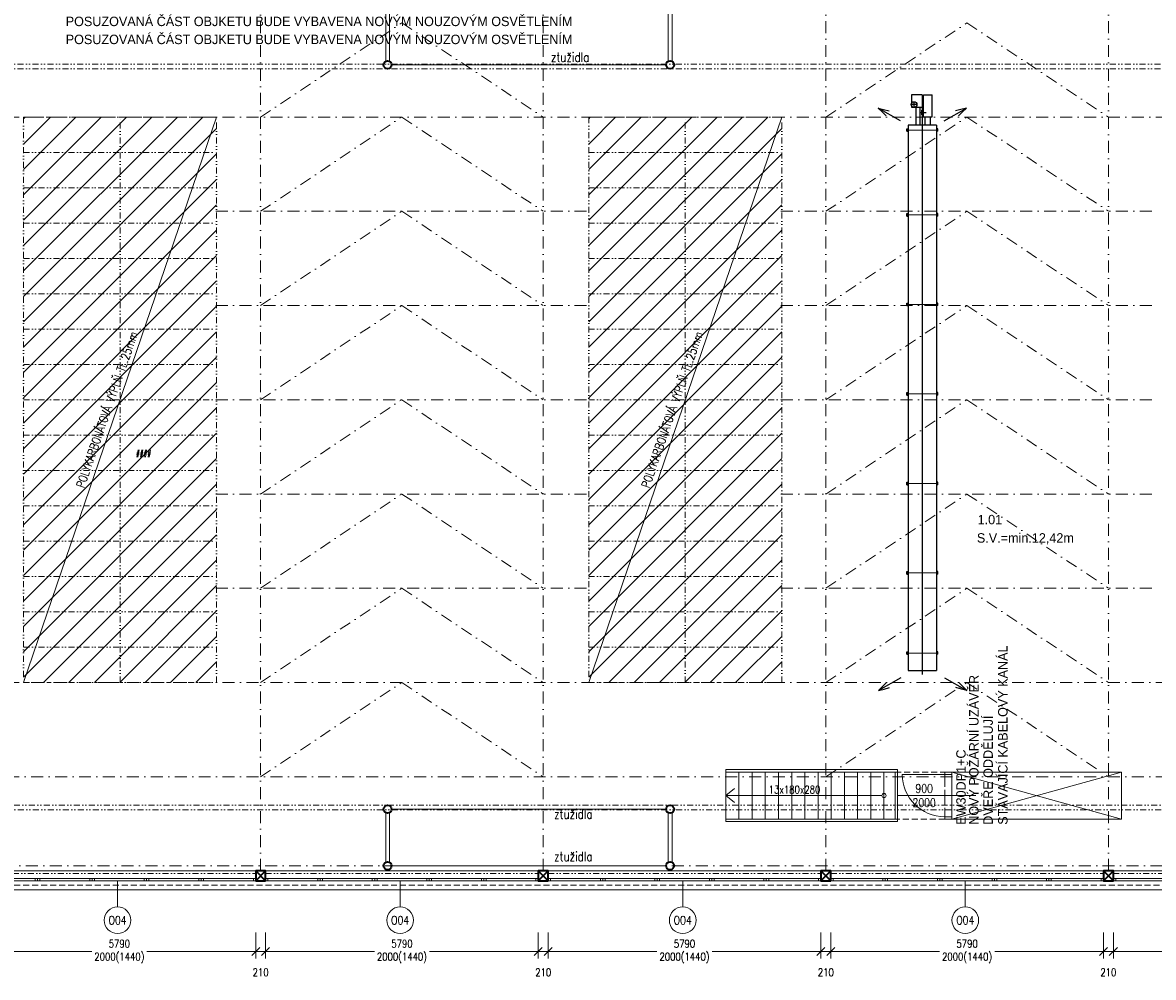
# Model space of a CAD drawing. Header units: millimetres. Extents: x -485339 to 350584, y -2181201 to -313328.
# Tile 51 of 115: x -108934 to -84925, y -1062036 to -1041773. Entities that reach past the tile are written whole.
import ezdxf
from ezdxf.enums import TextEntityAlignment as Align

# ---------------------------------------------------------------- set-up
doc = ezdxf.new("R2010")
doc.units = ezdxf.units.MM
doc.header["$LTSCALE"] = 10
for name, pattern in [('DASHDOT', [25.4, 12.7, -6.35, 0, -6.35]), ('DASHED', [19.05, 12.7, -6.35]), ('DĚLICÍ2', [15.875, 6.35, -3.175, 0, -3.175, 0, -3.175]), ('ČÁRKOVANÁ', [19.05, 12.7, -6.35]), ('ČÁRKOVANÁ2', [9.525, 6.35, -3.175])]:
    doc.linetypes.add(name, pattern=pattern)
doc.layers.get('Defpoints').update_dxf_attribs({"color": 201})
doc.layers.add('1VZT-vytápění', color=150, linetype='Continuous')
for name, color, linetype, lineweight in [('N_kóty', 10, 'Continuous', 18), ('N_okna', 10, 'Continuous', 18), ('N_popis', 10, 'Continuous', 18), ('N_popis_otvory', 10, 'Continuous', 18), ('N_čáry_plné', 10, 'Continuous', 18), ('N_šrary', 10, 'Continuous', 18), ('PBŘ', 160, 'Continuous', 18), ('St__otvory_dveře', 40, 'Continuous', 18), ('St_plocha_místnosti', 250, 'Continuous', 18), ('St_popis', 250, 'Continuous', 18), ('St_sloupy_konstrukce haly', 5, 'Continuous', 35), ('St_sloupy_opláštění_půdorys', 25, 'Continuous', 35), ('St_čáry_nad', 250, 'DĚLICÍ2', 18), ('St_čáry_osy', 250, 'DASHDOT', 18), ('St_čáry_plné', 250, 'Continuous', 18), ('St_čáry_pod', 250, 'ČÁRKOVANÁ2', 18)]:
    doc.layers.add(name, color=color, linetype=linetype, lineweight=lineweight)
doc.layers.add('St_plocha_místn', color=140, linetype='Continuous', lineweight=18, plot=False)
doc.styles.add('Andy', font='txt')
doc.styles.get("Standard").update_dxf_attribs({"font": 'simplex.shx', "width": 0.8})
doc.dimstyles.new('stavebníM100', dxfattribs={"dimtxt": 165, "dimasz": 170, "dimexe": 150, "dimexo": 100, "dimgap": 30, "dimtad": 1, "dimdec": 0, "dimtxsty": 'Standard', "dimblk": 'OBLIQUE', "dimcen": -2.5, "dimdle": 150, "dimclrd": 256, "dimclre": 256, "dimclrt": 256, "dimadec": 4, "dimazin": 0, "dimtfac": 1, "dimtdec": 0, "dimtmove": 2, "dimatfit": 3, "dimldrblk": 'OBLIQUE', "dimfxl": 400, "dimfxlon": 1, "dimlwd": -1, "dimlwe": -1, "dimarcsym": 0})

# ---------------------------------------------------------------- blocks, each defined once
blk = doc.blocks.new('G$C08AFE675')
at = {"layer": 'St_sloupy_konstrukce haly', "color": 250, "lineweight": 18, "ltscale": 2}
for points in [[(-525, 40), (525, 40)], [(-525, -40), (525, -40)]]:
    blk.add_lwpolyline(points, dxfattribs=at)
at = {"layer": 'St_sloupy_konstrukce haly', "ltscale": 2}
for centre in [(-600, 0), (600, 0)]:
    blk.add_circle(centre, 85, dxfattribs=at)
blk = doc.blocks.new('G$CD8A98CDB')
at = {"layer": 'St_sloupy_konstrukce haly', "color": 250, "lineweight": 18, "ltscale": 2}
for points in [[(-825, 0), (825, 0)], [(-825, -80), (825, -80)]]:
    blk.add_lwpolyline(points, dxfattribs=at)
at = {"layer": 'St_sloupy_konstrukce haly', "ltscale": 2}
for centre in [(-900, -40), (900, -40)]:
    blk.add_circle(centre, 85, dxfattribs=at)
blk = doc.blocks.new('G$C0F2906C7')
at = {"layer": 'St_sloupy_opláštění_půdorys', "ltscale": 2}
blk.add_lwpolyline([(-105, -105), (105, -105), (105, 105), (-105, 105)], close=True, dxfattribs=at)
for points in [[(-105, 105), (105, -105)], [(105, 105), (-105, -105)]]:
    blk.add_lwpolyline(points, dxfattribs=at)
blk = doc.blocks.new('G$CE3D3B369')
at = {"layer": 'St_čáry_osy', "linetype": 'ByBlock', "ltscale": 2}
blk.add_lwpolyline([(0, 0), (12000, 0), (12000, 4100), (0, 4100)], close=True, dxfattribs=at)
for points in [[(750, 4100), (750, 0)], [(1500, 4100), (1500, 0)], [(2250, 4100), (2250, 0)], [(3000, 4100), (3000, 0)], [(3750, 4100), (3750, 0)], [(4500, 4100), (4500, 0)], [(5250, 4100), (5250, 0)], [(6000, 4100), (6000, 0)], [(6750, 4100), (6750, 0)], [(7500, 4100), (7500, 0)], [(8250, 4100), (8250, 0)], [(9000, 4100), (9000, 0)], [(9750, 4100), (9750, 0)], [(10500, 4100), (10500, 0)], [(11250, 4100), (11250, 0)], [(0, 2050), (12000, 2050)]]:
    blk.add_lwpolyline(points, dxfattribs=at)
at = {"layer": 'St_čáry_osy', "ltscale": 2}
blk.add_lwpolyline([(12000, 4100), (12000, 0)], dxfattribs=at)
blk = doc.blocks.new('*U1163')
at = {"layer": 'St_čáry_osy', "ltscale": 2}
blk.add_lwpolyline([(-3000, -1000), (-4, 1000), (3000, -1000)], dxfattribs=at)
blk = doc.blocks.new('*U1162')
at = {"layer": 'St_čáry_osy', "ltscale": 2}
for p in [(24000, 14000), (36000, 14000), (24000, 12000), (36000, 12000), (24000, 10000), (36000, 10000), (24000, 8000), (36000, 8000), (24000, 6000), (36000, 6000), (24000, 4000), (36000, 4000), (24000, 2000), (36000, 2000), (24000, 0), (36000, 0)]:
    blk.add_blockref('*U1163', p, dxfattribs=at)
blk = doc.blocks.new('G$C5E2F4CAD')
at = {"layer": 'N_okna'}
for points in [[(0, 0), (1158, 0), (1158, 50), (0, 50)], [(0, 0), (50, 0), (50, 50), (0, 50)], [(1158, 0), (1108, 0), (1108, 50), (1158, 50)], [(1158, 0), (2316, 0), (2316, 50), (1158, 50)], [(1158, 0), (1158, 0), (1158, 50), (1158, 50)], [(1158, 0), (1208, 0), (1208, 50), (1158, 50)], [(2316, 0), (2266, 0), (2266, 50), (2316, 50)], [(2316, 0), (3474, 0), (3474, 50), (2316, 50)], [(2316, 0), (2316, 0), (2316, 50), (2316, 50)], [(2316, 0), (2366, 0), (2366, 50), (2316, 50)], [(3474, 0), (3424, 0), (3424, 50), (3474, 50)], [(3474, 0), (4632, 0), (4632, 50), (3474, 50)], [(3474, 0), (3474, 0), (3474, 50), (3474, 50)], [(3474, 0), (3524, 0), (3524, 50), (3474, 50)], [(4632, 0), (4582, 0), (4582, 50), (4632, 50)], [(4632, 0), (5790, 0), (5790, 50), (4632, 50)], [(4632, 0), (4632, 0), (4632, 50), (4632, 50)], [(4632, 0), (4682, 0), (4682, 50), (4632, 50)], [(5790, 0), (5740, 0), (5740, 50), (5790, 50)]]:
    blk.add_lwpolyline(points, close=True, dxfattribs=at)
blk = doc.blocks.new('*U2310')
at = {"layer": 'N_okna'}
blk.add_blockref('G$C5E2F4CAD', (-2895, -25), dxfattribs=at)
blk = doc.blocks.new('*U2311')
at = {"layer": 'N_okna'}
for p in [(24000, 0), (30000, 0), (36000, 0), (42000, 0), (48000, 0)]:
    blk.add_blockref('*U2310', p, dxfattribs=at)
blk = doc.blocks.new('_OBLIQUE')
at = {"color": 0, "linetype": 'ByBlock'}
blk.add_line((-0.5, -0.5), (0.5, 0.5), dxfattribs=at)
blk = doc.blocks.new('*D2335')
at = {"layer": 'Defpoints', "color": 0, "transparency": 16777216}
for p in [(-109775, -1059988), (-103985, -1059988), (-103985, -1061486)]:
    blk.add_point(p, dxfattribs=at)
at = {"layer": 'N_kóty', "transparency": 16777216}
for p, q in [((-109775, -1061086), (-109775, -1061636)), ((-103985, -1061086), (-103985, -1061636)), ((-109925, -1061486), (-107466, -1061486)), ((-103835, -1061486), (-106294, -1061486))]:
    blk.add_line(p, q, dxfattribs=at)
at = {"layer": 'N_kóty', "linetype": 'ByBlock', "transparency": 16777216, "xscale": 170, "yscale": 170, "zscale": 170, "rotation": 180}
blk.add_blockref('_OBLIQUE', (-109775, -1061486), dxfattribs=at)
at = {"layer": 'N_kóty', "linetype": 'ByBlock', "transparency": 16777216, "xscale": 170, "yscale": 170, "zscale": 170}
blk.add_blockref('_OBLIQUE', (-103985, -1061486), dxfattribs=at)
at = {"layer": 'N_kóty', "transparency": 16777216, "insert": (-106880, -1061486), "char_height": 165, "attachment_point": 5}
blk.add_mtext('5790\\P2000(1440)', dxfattribs=at)
blk = doc.blocks.new('*D2336')
at = {"layer": 'Defpoints', "color": 0, "transparency": 16777216}
for p in [(-103985, -1059988), (-103775, -1059988), (-103775, -1061486)]:
    blk.add_point(p, dxfattribs=at)
at = {"layer": 'N_kóty', "transparency": 16777216}
for p, q in [((-103985, -1061086), (-103985, -1061636)), ((-103775, -1061086), (-103775, -1061636)), ((-104135, -1061486), (-103625, -1061486))]:
    blk.add_line(p, q, dxfattribs=at)
at = {"layer": 'N_kóty', "linetype": 'ByBlock', "transparency": 16777216, "xscale": 170, "yscale": 170, "zscale": 170, "rotation": 180}
blk.add_blockref('_OBLIQUE', (-103985, -1061486), dxfattribs=at)
at = {"layer": 'N_kóty', "linetype": 'ByBlock', "transparency": 16777216, "xscale": 170, "yscale": 170, "zscale": 170}
blk.add_blockref('_OBLIQUE', (-103775, -1061486), dxfattribs=at)
at = {"layer": 'N_kóty', "transparency": 16777216, "insert": (-103880, -1061928), "char_height": 165, "attachment_point": 5}
blk.add_mtext('210', dxfattribs=at)
blk = doc.blocks.new('*D2337')
at = {"layer": 'Defpoints', "color": 0, "transparency": 16777216}
for p in [(-103775, -1059988), (-97985, -1059988), (-97985, -1061486)]:
    blk.add_point(p, dxfattribs=at)
at = {"layer": 'N_kóty', "transparency": 16777216}
for p, q in [((-103775, -1061086), (-103775, -1061636)), ((-97985, -1061086), (-97985, -1061636)), ((-103925, -1061486), (-101466, -1061486)), ((-97835, -1061486), (-100294, -1061486))]:
    blk.add_line(p, q, dxfattribs=at)
at = {"layer": 'N_kóty', "linetype": 'ByBlock', "transparency": 16777216, "xscale": 170, "yscale": 170, "zscale": 170, "rotation": 180}
blk.add_blockref('_OBLIQUE', (-103775, -1061486), dxfattribs=at)
at = {"layer": 'N_kóty', "linetype": 'ByBlock', "transparency": 16777216, "xscale": 170, "yscale": 170, "zscale": 170}
blk.add_blockref('_OBLIQUE', (-97985, -1061486), dxfattribs=at)
at = {"layer": 'N_kóty', "transparency": 16777216, "insert": (-100880, -1061486), "char_height": 165, "attachment_point": 5}
blk.add_mtext('5790\\P2000(1440)', dxfattribs=at)
blk = doc.blocks.new('*D2338')
at = {"layer": 'Defpoints', "color": 0, "transparency": 16777216}
for p in [(-97985, -1059988), (-97775, -1059988), (-97775, -1061486)]:
    blk.add_point(p, dxfattribs=at)
at = {"layer": 'N_kóty', "transparency": 16777216}
for p, q in [((-97985, -1061086), (-97985, -1061636)), ((-97775, -1061086), (-97775, -1061636)), ((-98135, -1061486), (-97625, -1061486))]:
    blk.add_line(p, q, dxfattribs=at)
at = {"layer": 'N_kóty', "linetype": 'ByBlock', "transparency": 16777216, "xscale": 170, "yscale": 170, "zscale": 170, "rotation": 180}
blk.add_blockref('_OBLIQUE', (-97985, -1061486), dxfattribs=at)
at = {"layer": 'N_kóty', "linetype": 'ByBlock', "transparency": 16777216, "xscale": 170, "yscale": 170, "zscale": 170}
blk.add_blockref('_OBLIQUE', (-97775, -1061486), dxfattribs=at)
at = {"layer": 'N_kóty', "transparency": 16777216, "insert": (-97880, -1061928), "char_height": 165, "attachment_point": 5}
blk.add_mtext('210', dxfattribs=at)
blk = doc.blocks.new('*D2339')
at = {"layer": 'Defpoints', "color": 0, "transparency": 16777216}
for p in [(-97775, -1059988), (-91985, -1059988), (-91985, -1061486)]:
    blk.add_point(p, dxfattribs=at)
at = {"layer": 'N_kóty', "transparency": 16777216}
for p, q in [((-97775, -1061086), (-97775, -1061636)), ((-91985, -1061086), (-91985, -1061636)), ((-97925, -1061486), (-95466, -1061486)), ((-91835, -1061486), (-94294, -1061486))]:
    blk.add_line(p, q, dxfattribs=at)
at = {"layer": 'N_kóty', "linetype": 'ByBlock', "transparency": 16777216, "xscale": 170, "yscale": 170, "zscale": 170, "rotation": 180}
blk.add_blockref('_OBLIQUE', (-97775, -1061486), dxfattribs=at)
at = {"layer": 'N_kóty', "linetype": 'ByBlock', "transparency": 16777216, "xscale": 170, "yscale": 170, "zscale": 170}
blk.add_blockref('_OBLIQUE', (-91985, -1061486), dxfattribs=at)
at = {"layer": 'N_kóty', "transparency": 16777216, "insert": (-94880, -1061486), "char_height": 165, "attachment_point": 5}
blk.add_mtext('5790\\P2000(1440)', dxfattribs=at)
blk = doc.blocks.new('*D2340')
at = {"layer": 'Defpoints', "color": 0, "transparency": 16777216}
for p in [(-91985, -1059988), (-91775, -1059988), (-91775, -1061486)]:
    blk.add_point(p, dxfattribs=at)
at = {"layer": 'N_kóty', "transparency": 16777216}
for p, q in [((-91985, -1061086), (-91985, -1061636)), ((-91775, -1061086), (-91775, -1061636)), ((-92135, -1061486), (-91625, -1061486))]:
    blk.add_line(p, q, dxfattribs=at)
at = {"layer": 'N_kóty', "linetype": 'ByBlock', "transparency": 16777216, "xscale": 170, "yscale": 170, "zscale": 170, "rotation": 180}
blk.add_blockref('_OBLIQUE', (-91985, -1061486), dxfattribs=at)
at = {"layer": 'N_kóty', "linetype": 'ByBlock', "transparency": 16777216, "xscale": 170, "yscale": 170, "zscale": 170}
blk.add_blockref('_OBLIQUE', (-91775, -1061486), dxfattribs=at)
at = {"layer": 'N_kóty', "transparency": 16777216, "insert": (-91880, -1061928), "char_height": 165, "attachment_point": 5}
blk.add_mtext('210', dxfattribs=at)
blk = doc.blocks.new('*D2341')
at = {"layer": 'Defpoints', "color": 0, "transparency": 16777216}
for p in [(-91775, -1059988), (-85985, -1059988), (-85985, -1061486)]:
    blk.add_point(p, dxfattribs=at)
at = {"layer": 'N_kóty', "transparency": 16777216}
for p, q in [((-91775, -1061086), (-91775, -1061636)), ((-85985, -1061086), (-85985, -1061636)), ((-91925, -1061486), (-89466, -1061486)), ((-85835, -1061486), (-88294, -1061486))]:
    blk.add_line(p, q, dxfattribs=at)
at = {"layer": 'N_kóty', "linetype": 'ByBlock', "transparency": 16777216, "xscale": 170, "yscale": 170, "zscale": 170, "rotation": 180}
blk.add_blockref('_OBLIQUE', (-91775, -1061486), dxfattribs=at)
at = {"layer": 'N_kóty', "linetype": 'ByBlock', "transparency": 16777216, "xscale": 170, "yscale": 170, "zscale": 170}
blk.add_blockref('_OBLIQUE', (-85985, -1061486), dxfattribs=at)
at = {"layer": 'N_kóty', "transparency": 16777216, "insert": (-88880, -1061486), "char_height": 165, "attachment_point": 5}
blk.add_mtext('5790\\P2000(1440)', dxfattribs=at)
blk = doc.blocks.new('*D2342')
at = {"layer": 'Defpoints', "color": 0, "transparency": 16777216}
for p in [(-85985, -1059988), (-85775, -1059988), (-85775, -1061486)]:
    blk.add_point(p, dxfattribs=at)
at = {"layer": 'N_kóty', "transparency": 16777216}
for p, q in [((-85985, -1061086), (-85985, -1061636)), ((-85775, -1061086), (-85775, -1061636)), ((-86135, -1061486), (-85625, -1061486))]:
    blk.add_line(p, q, dxfattribs=at)
at = {"layer": 'N_kóty', "linetype": 'ByBlock', "transparency": 16777216, "xscale": 170, "yscale": 170, "zscale": 170, "rotation": 180}
blk.add_blockref('_OBLIQUE', (-85985, -1061486), dxfattribs=at)
at = {"layer": 'N_kóty', "linetype": 'ByBlock', "transparency": 16777216, "xscale": 170, "yscale": 170, "zscale": 170}
blk.add_blockref('_OBLIQUE', (-85775, -1061486), dxfattribs=at)
at = {"layer": 'N_kóty', "transparency": 16777216, "insert": (-85880, -1061928), "char_height": 165, "attachment_point": 5}
blk.add_mtext('210', dxfattribs=at)
blk = doc.blocks.new('*D2343')
at = {"layer": 'Defpoints', "color": 0, "transparency": 16777216}
for p in [(-85775, -1059988), (-79985, -1059988), (-79985, -1061486)]:
    blk.add_point(p, dxfattribs=at)
at = {"layer": 'N_kóty', "transparency": 16777216}
for p, q in [((-85775, -1061086), (-85775, -1061636)), ((-79985, -1061086), (-79985, -1061636)), ((-85925, -1061486), (-83466, -1061486)), ((-79835, -1061486), (-82294, -1061486))]:
    blk.add_line(p, q, dxfattribs=at)
at = {"layer": 'N_kóty', "linetype": 'ByBlock', "transparency": 16777216, "xscale": 170, "yscale": 170, "zscale": 170, "rotation": 180}
blk.add_blockref('_OBLIQUE', (-85775, -1061486), dxfattribs=at)
at = {"layer": 'N_kóty', "linetype": 'ByBlock', "transparency": 16777216, "xscale": 170, "yscale": 170, "zscale": 170}
blk.add_blockref('_OBLIQUE', (-79985, -1061486), dxfattribs=at)
at = {"layer": 'N_kóty', "transparency": 16777216, "insert": (-82880, -1061486), "char_height": 165, "attachment_point": 5}
blk.add_mtext('5790\\P2000(1440)', dxfattribs=at)
blk = doc.blocks.new('ASXAXSASXA')
at = {"layer": '1VZT-vytápění'}
for p, q in [((31730, -17558), (31458, -17087)), ((31458, -17087), (31489, -17202)), ((31458, -17087), (31543, -17171)), ((31489, -17202), (31520, -17317)), ((31543, -17171), (31627, -17256)), ((43550, -17549), (43822, -17078)), ((43738, -17163), (43654, -17247)), ((43822, -17078), (43738, -17163)), ((43791, -17193), (43760, -17308)), ((43822, -17078), (43791, -17193)), ((31885, -17714), (31885, -18314)), ((43455, -17714), (31885, -17714)), ((32228, -17686), (32228, -17714)), ((32228, -17686), (32282, -17686)), ((32282, -17686), (32282, -17714)), ((33928, -17686), (33928, -17714)), ((33928, -17686), (33982, -17686)), ((33982, -17686), (33982, -17714)), ((35828, -17686), (35828, -17714)), ((35828, -17686), (35882, -17686)), ((35882, -17686), (35882, -17714)), ((37728, -17686), (37728, -17714)), ((37728, -17686), (37782, -17686)), ((37782, -17686), (37782, -17714)), ((39628, -17686), (39628, -17714)), ((39628, -17686), (39682, -17686)), ((39682, -17686), (39682, -17714)), ((41528, -17686), (41528, -17714)), ((41528, -17686), (41582, -17686)), ((41582, -17686), (41582, -17714)), ((43328, -17686), (43328, -17714)), ((43328, -17686), (43382, -17686)), ((43382, -17686), (43382, -17714)), ((43455, -18314), (43455, -17714)), ((43843, -17877), (43455, -17877)), ((43843, -17961), (43455, -17961)), ((43677, -18038), (43677, -18004)), ((43677, -18004), (43777, -18004)), ((43727, -17983), (43727, -18093)), ((43777, -18004), (43777, -18038)), ((43831, -17839), (43963, -17839)), ((44105, -17784), (43843, -17784)), ((43843, -17784), (43843, -18014)), ((43897, -17905), (43897, -17773)), ((44105, -18014), (44105, -17784)), ((43455, -18077), (43635, -18077)), ((43455, -18191), (43635, -18191)), ((43635, -18038), (44105, -18038)), ((43635, -18038), (43635, -18224)), ((43635, -18224), (44105, -18224)), ((44105, -18014), (43843, -18014)), ((44105, -18038), (44105, -18224)), ((31730, -18487), (31458, -18958)), ((43455, -18314), (31885, -18314)), ((32228, -18341), (32228, -18314)), ((32228, -18341), (32282, -18341)), ((32282, -18341), (32282, -18314)), ((33928, -18341), (33928, -18314)), ((33928, -18341), (33982, -18341)), ((33982, -18341), (33982, -18314)), ((35828, -18341), (35828, -18314)), ((35828, -18341), (35882, -18341)), ((35882, -18341), (35882, -18314)), ((37728, -18341), (37728, -18314)), ((37728, -18341), (37782, -18341)), ((37782, -18341), (37782, -18314)), ((39628, -18341), (39628, -18314)), ((39628, -18341), (39682, -18341)), ((39682, -18341), (39682, -18314)), ((41528, -18341), (41528, -18314)), ((41528, -18341), (41582, -18341)), ((41582, -18341), (41582, -18314)), ((43328, -18341), (43328, -18314)), ((43328, -18341), (43382, -18341)), ((43382, -18341), (43382, -18314)), ((43550, -18478), (43822, -18949)), ((43791, -18834), (43760, -18719)), ((31458, -18958), (31489, -18843)), ((31458, -18958), (31543, -18873)), ((31489, -18843), (31520, -18728)), ((31543, -18873), (31627, -18789)), ((43738, -18865), (43654, -18780)), ((43822, -18949), (43738, -18865)), ((43822, -18949), (43791, -18834))]:
    blk.add_line(p, q, dxfattribs=at)
at = {"layer": '1VZT-vytápění', "lineweight": 15}
for p, q in [((32228, -17692), (32282, -17692)), ((33928, -17692), (33982, -17692)), ((35828, -17692), (35882, -17692)), ((37728, -17692), (37782, -17692)), ((39628, -17692), (39682, -17692)), ((41528, -17692), (41582, -17692)), ((43328, -17692), (43382, -17692)), ((32228, -18335), (32282, -18335)), ((33928, -18335), (33982, -18335)), ((35828, -18335), (35882, -18335)), ((37728, -18335), (37782, -18335)), ((39628, -18335), (39682, -18335)), ((41528, -18335), (41582, -18335)), ((43328, -18335), (43382, -18335))]:
    blk.add_line(p, q, dxfattribs=at)
at = {"layer": '1VZT-vytápění', "lineweight": 15, "ltscale": 5}
for p, q in [((32255, -17714), (32255, -18314)), ((33955, -17714), (33955, -18314)), ((35855, -17714), (35855, -18314)), ((37755, -17714), (37755, -18314)), ((39655, -17714), (39655, -18314)), ((41555, -17714), (41555, -18314)), ((43355, -17714), (43355, -18314))]:
    blk.add_line(p, q, dxfattribs=at)
at = {"layer": '1VZT-vytápění', "ltscale": 15}
blk.add_line((43843, -18014), (31796, -18014), dxfattribs=at)
at = {"layer": '1VZT-vytápění'}
blk.add_circle((43897, -17839), 60, dxfattribs=at)
blk = doc.blocks.new('*U2706')
at = {"layer": 'St_čáry_plné', "ltscale": 2}
blk.add_line((0, 500), (0, -500), dxfattribs=at)
blk = doc.blocks.new('*U2705')
at = {"layer": 'St_čáry_plné', "lineweight": 18}
for p in [(0, 0), (280, 0), (560, 0), (840, 0), (1120, 0), (1400, 0), (1680, 0), (1960, 0), (2240, 0), (2520, 0), (2800, 0), (3080, 0)]:
    blk.add_blockref('*U2706', p, dxfattribs=at)

msp = doc.modelspace()

# ---------------------------------------------------------------- hatches: boundary and pattern name
at = {"layer": 'N_šrary', "linetype": 'DASHED'}
h = msp.add_hatch(dxfattribs=at)
h.set_pattern_fill('ANSI31', color=256, scale=120)
h.set_pattern_definition([(45, (36019.06, -425258.4), (-269.40768, 269.40768), [])])
h.paths.add_polyline_path([(-108915.1, -1055777.6), (-104815.1, -1055777.6), (-104815.1, -1043777.6), (-108915.1, -1043777.6)])
h = msp.add_hatch(dxfattribs=at)
h.set_pattern_fill('ANSI31', color=256, scale=120)
h.set_pattern_definition([(45, (48019.06, -425258.4), (-269.40768, 269.40768), [])])
h.paths.add_polyline_path([(-96915.1, -1055777.6), (-92815.1, -1055777.6), (-92815.1, -1043777.6), (-96915.1, -1043777.6)])

# ---------------------------------------------------------------- linework, layer by layer
at = {"layer": 'N_popis'}
for points in [[(-104815.1, -1043777.6), (-108915.1, -1055777.6)], [(-92815.1, -1043777.6), (-96915.1, -1055777.6)]]:
    msp.add_lwpolyline(points, dxfattribs=at)
at = {"layer": 'N_popis_otvory'}
for points in [[(-90360, -1058177.6), (-88694.9, -1058177.6)], [(-106918.3, -1060540.8), (-106918.3, -1059987.6)], [(-100918.3, -1060540.8), (-100918.3, -1059987.6)], [(-94918.3, -1060540.8), (-94918.3, -1059987.6)], [(-88918.3, -1060540.8), (-88918.3, -1059987.6)]]:
    msp.add_lwpolyline(points, dxfattribs=at)
for centre in [(-106918.3, -1060823.9), (-100918.3, -1060823.9), (-94918.3, -1060823.9), (-88918.3, -1060823.9)]:
    msp.add_circle(centre, 283.2, dxfattribs=at)
at = {"layer": 'N_čáry_plné', "ltscale": 2}
msp.add_lwpolyline([(-70504.9, -1060177.6), (-140254.9, -1060177.6)], dxfattribs=at)
at = {"layer": 'PBŘ', "ltscale": 2}
msp.add_lwpolyline([(-89355.3, -1057727.6), (-90255.3, -1057727.6)], dxfattribs=at)
msp.add_arc((-89355.3, -1057727.6), 900, 180, 270, dxfattribs=at)
at = {"layer": 'St__otvory_dveře', "linetype": 'ČÁRKOVANÁ'}
msp.add_lwpolyline([(-90404.9, -1057677.6), (-89354.9, -1057677.6), (-89354.9, -1058677.6), (-90404.9, -1058677.6)], dxfattribs=at)
at = {"layer": 'St__otvory_dveře', "linetype": 'ČÁRKOVANÁ', "ltscale": 2}
for points in [[(-89354.5, -1057727.6), (-89355.3, -1058627.6)], [(-89204.5, -1057727.6), (-89205.3, -1058627.6)]]:
    msp.add_lwpolyline(points, dxfattribs=at)
for points in [[(-89354.5, -1057727.6), (-89354.5, -1057677.6), (-89204.5, -1057677.6), (-89204.5, -1057727.6)], [(-89355.3, -1058677.6), (-89355.3, -1058627.6), (-89205.3, -1058627.6), (-89205.3, -1058677.6)]]:
    msp.add_lwpolyline(points, close=True, dxfattribs=at)
at = {"layer": 'St_čáry_nad', "ltscale": 2}
for points in [[(-74604.9, -1042652.6), (-139879.9, -1042652.6)], [(-74604.9, -1042752.6), (-139879.9, -1042752.6)], [(-71184.9, -1058382.6), (-139879.9, -1058382.6)], [(-71101.2, -1058482.6), (-139879.9, -1058482.6)], [(-109774.9, -1059832.6), (-103984.9, -1059832.6)], [(-103774.9, -1059832.6), (-97984.9, -1059832.6)], [(-97774.9, -1059832.6), (-91984.9, -1059832.6)], [(-91774.9, -1059832.6), (-85984.9, -1059832.6)], [(-85774.9, -1059832.6), (-79984.9, -1059832.6)]]:
    msp.add_lwpolyline(points, dxfattribs=at)
at = {"layer": 'St_čáry_osy', "ltscale": 2}
for points in [[(-103879.9, -1059777.6), (-103879.9, -992785.6)], [(-97879.9, -1059777.6), (-97879.9, -992785.6)], [(-91879.9, -1059777.6), (-91879.9, -992785.6)], [(-85879.9, -1059777.6), (-85879.9, -992785.6)], [(-140254.9, -1043777.6), (-74504.9, -1043777.6)], [(-104834.2, -1045777.6), (-96934.2, -1045777.6)], [(-92834.2, -1045777.6), (-84934.2, -1045777.6)], [(-104834.2, -1047777.6), (-96934.2, -1047777.6)], [(-92834.2, -1047777.6), (-84934.2, -1047777.6)], [(-104834.2, -1049777.6), (-96934.2, -1049777.6)], [(-92834.2, -1049777.6), (-84934.2, -1049777.6)], [(-104834.2, -1051777.6), (-96934.2, -1051777.6)], [(-92834.2, -1051777.6), (-84934.2, -1051777.6)], [(-104834.2, -1053777.6), (-96934.2, -1053777.6)], [(-92834.2, -1053777.6), (-84934.2, -1053777.6)], [(-140254.9, -1055777.6), (-70504.9, -1055777.6)], [(-140254.9, -1057777.6), (-70504.9, -1057777.6)], [(-70504.9, -1059667.6), (-140099.9, -1059667.6)]]:
    msp.add_lwpolyline(points, dxfattribs=at)
at = {"layer": 'St_čáry_plné', "ltscale": 2}
for p, q in [((-94004.9, -1057627.6), (-94004.9, -1058727.6)), ((-90404.9, -1057677.6), (-94004.9, -1057677.6)), ((-90404.9, -1058677.6), (-90404.9, -1057677.6)), ((-94004.9, -1058677.6), (-90404.9, -1058677.6))]:
    msp.add_line(p, q, dxfattribs=at)
for points in [[(-101099.9, -1042667.6), (-95269.9, -1042667.6)], [(-94004.9, -1058727.6), (-90354.9, -1058727.6), (-90354.9, -1057627.6), (-94004.9, -1057627.6)], [(-101099.9, -1058467.6), (-95269.9, -1058467.6)], [(-140254.9, -1059777.6), (-70504.9, -1059777.6)], [(-101099.9, -1059667.6), (-95269.9, -1059667.6)]]:
    msp.add_lwpolyline(points, dxfattribs=at)
at = {"layer": 'St_čáry_plné', "lineweight": 18}
for points in [[(-90404.9, -1057677.6), (-90404.9, -1058677.6)], [(-89204.9, -1057677.6), (-85604.9, -1058677.6)], [(-85604.9, -1057677.6), (-89204.9, -1058677.6)], [(-94004.9, -1058177.6), (-93819.8, -1058029.9)], [(-90689.1, -1058177.6), (-94004.9, -1058177.6)], [(-94004.9, -1058177.6), (-93819.8, -1058325.4)]]:
    msp.add_lwpolyline(points, dxfattribs=at)
at = {"layer": 'St_čáry_plné', "ltscale": 2}
msp.add_lwpolyline([(-85604.9, -1058677.6), (-85604.9, -1057677.6), (-89204.9, -1057677.6), (-89204.9, -1058677.6)], close=True, dxfattribs=at)
at = {"layer": 'St_čáry_plné', "lineweight": 18}
msp.add_circle((-90644.9, -1058177.6), 44.2, dxfattribs=at)
at = {"layer": 'St_čáry_pod', "ltscale": 2}
msp.add_lwpolyline([(-70504.9, -1060077.6), (-140254.9, -1060077.6)], dxfattribs=at)

# ---------------------------------------------------------------- block references
at = {"layer": '1VZT-vytápění', "rotation": 89.99999999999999}
msp.add_blockref('ASXAXSASXA', (-107845, -1087407.5), dxfattribs=at)
at = {"layer": 'N_okna'}
msp.add_blockref('*U2311', (-130879.9, -1059962.6), dxfattribs=at)
at = {"layer": 'St_sloupy_konstrukce haly', "ltscale": 2, "rotation": 90}
for name, p in [('G$CD8A98CDB', (-101224.9, -1041767.6)), ('G$CD8A98CDB', (-95224.9, -1041767.6)), ('G$C08AFE675', (-101184.9, -1059067.6)), ('G$C08AFE675', (-95184.9, -1059067.6))]:
    msp.add_blockref(name, p, dxfattribs=at)
at = {"layer": 'St_sloupy_opláštění_půdorys', "ltscale": 2, "rotation": 90}
for p in [(-103879.9, -1059882.6), (-97879.9, -1059882.6), (-91879.9, -1059882.6), (-85879.9, -1059882.6)]:
    msp.add_blockref('G$C0F2906C7', p, dxfattribs=at)
at = {"layer": 'St_čáry_nad', "ltscale": 2, "rotation": 90}
for p in [(-104815.1, -1055777.6), (-92815.1, -1055777.6)]:
    msp.add_blockref('G$CE3D3B369', p, dxfattribs=at)
at = {"layer": 'St_čáry_osy', "ltscale": 2}
msp.add_blockref('*U1162', (-124879.9, -1056777.6), dxfattribs=at)
at = {"layer": 'St_čáry_plné', "lineweight": 18}
msp.add_blockref('*U2705', (-93724.9, -1058177.6), dxfattribs=at)

# ---------------------------------------------------------------- texts
at = {"layer": 'Defpoints', "ltscale": 2, "style": 'Andy'}
msp.add_text('S.V.=min.12,42m', height=200, dxfattribs=at).set_placement((-88672, -1052809.4))
at = {"layer": 'N_popis', "width": 0.8}
for p in [(-107631.1, -1051665.1), (-95631.1, -1051665.1)]:
    msp.add_text('POLYKARBONÁTOVÁ VÝPLŇ TL.25mm', height=180, rotation=70.83983, dxfattribs=at).set_placement(p)
at = {"layer": 'N_popis_otvory', "width": 0.8}
for p in [(-106918.3, -1060823.9), (-100918.3, -1060823.9), (-94918.3, -1060823.9), (-88918.3, -1060823.9)]:
    msp.add_text('O04', height=180, dxfattribs=at).set_placement(p, align=Align.MIDDLE_CENTER)
at = {"layer": 'N_popis_otvory', "insert": (-89791.6, -1058177.6), "char_height": 180, "width": 1342.526, "attachment_point": 5}
msp.add_mtext('900\\P2000', dxfattribs=at)
at = {"layer": 'PBŘ', "ltscale": 2, "style": 'Andy'}
for p in [(-108018.9, -1041846.6), (-108018.9, -1042229)]:
    msp.add_text('POSUZOVANÁ ČÁST OBJKETU BUDE VYBAVENA NOVÝM NOUZOVÝM OSVĚTLENÍM', height=200, dxfattribs=at).set_placement(p)
for s, p in [('STÁVAJÍCÍ KABELOVÝ KANÁL', (-88021.6, -1058797.3)), ('NOVÝ POŽÁRNÍ UZÁVĚR', (-88636.7, -1058797.3)), ('DVEŘE ODDĚLUJÍ', (-88333.6, -1058797.3)), ('EW30DP1+C', (-88910.5, -1058797.3))]:
    msp.add_text(s, height=200, rotation=90, dxfattribs=at).set_placement(p)
at = {"layer": 'St_plocha_místn', "width": 0.8}
msp.add_text('####', height=100, dxfattribs=at).set_placement((-106365.6, -1050910.8), align=Align.MIDDLE_CENTER)
at = {"layer": 'St_plocha_místnosti', "ltscale": 2, "style": 'Andy'}
msp.add_text('1.01', height=200, dxfattribs=at).set_placement((-88655.9, -1052419.9))
at = {"layer": 'St_popis', "ltscale": 2, "width": 0.8}
msp.add_text('13x180x280', height=165, dxfattribs=at).set_placement((-93092.6, -1058132.6))
at = {"layer": 'St_čáry_plné', "ltscale": 2, "width": 0.8}
for p in [(-97716.5, -1042606.4), (-97648.5, -1058668.5), (-97648.5, -1059570.3)]:
    msp.add_text('ztužidla', height=200, dxfattribs=at).set_placement(p)

# ---------------------------------------------------------------- dimensions: what is measured, and where the dimension line sits
at = {"layer": 'N_kóty'}
for base, p1, p2, picture, middle in [((-103984.9, -1061485.5), (-109774.9, -1059987.6), (-103984.9, -1059987.6), '*D2335', (-106879.9, -1061485.5)), ((-97984.9, -1061485.5), (-103774.9, -1059987.6), (-97984.9, -1059987.6), '*D2337', (-100879.9, -1061485.5)), ((-91984.9, -1061485.5), (-97774.9, -1059987.6), (-91984.9, -1059987.6), '*D2339', (-94879.9, -1061485.5)), ((-85984.9, -1061485.5), (-91774.9, -1059987.6), (-85984.9, -1059987.6), '*D2341', (-88879.9, -1061485.5)), ((-79984.9, -1061485.5), (-85774.9, -1059987.6), (-79984.9, -1059987.6), '*D2343', (-82879.9, -1061485.5))]:
    dim = msp.add_linear_dim(base=base, p1=p1, p2=p2, text='<>\\P2000(1440)', dimstyle='stavebníM100', override={"dimtxsty": 'Standard'}, dxfattribs=at)
    dim.commit()
    dim.dimension.update_dxf_attribs({"geometry": picture, "text_midpoint": middle, "dimtype": 160})
for base, p1, p2, picture, middle in [((-103774.9, -1061485.5), (-103984.9, -1059987.6), (-103774.9, -1059987.6), '*D2336', (-103879.9, -1061928)), ((-97774.9, -1061485.5), (-97984.9, -1059987.6), (-97774.9, -1059987.6), '*D2338', (-97879.9, -1061928)), ((-91774.9, -1061485.5), (-91984.9, -1059987.6), (-91774.9, -1059987.6), '*D2340', (-91879.9, -1061928)), ((-85774.9, -1061485.5), (-85984.9, -1059987.6), (-85774.9, -1059987.6), '*D2342', (-85879.9, -1061928))]:
    dim = msp.add_linear_dim(base=base, p1=p1, p2=p2, dimstyle='stavebníM100', dxfattribs=at)
    dim.commit()
    dim.dimension.update_dxf_attribs({"geometry": picture, "text_midpoint": middle})

doc.saveas('drawing.dxf')
